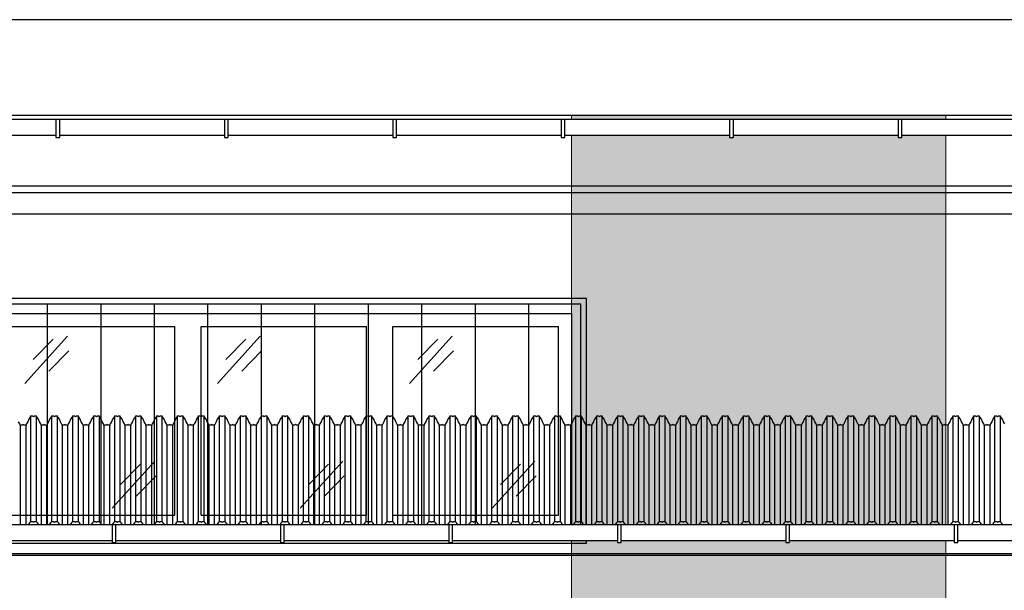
# Model space of a CAD drawing. Header units: millimetres. Extents: x 59331 to 112314, y -16110 to 34390.
# Tile 68 of 198: x 79795 to 80322, y -2188 to -1883. Entities that reach past the tile are written whole.
import ezdxf

# ---------------------------------------------------------------- set-up
doc = ezdxf.new("R2010")
doc.units = ezdxf.units.MM
doc.set_wipeout_variables(frame=1)
doc.linetypes.add('DASHED2', pattern=[0.375, 0.25, -0.125])
doc.layers.get('DEFPOINTS').update_dxf_attribs({"lineweight": 9})
for name, color, linetype in [('_HSA_STOLARKA_ZEWNĘTRZNA', 132, 'Continuous'), ('_HSA_WIDOKOWE', 1, 'Continuous'), ('_HSA_WIDOKOWE_CIENKIE', 8, 'Continuous'), ('_HSA_ŚCIANY_CIENKIE', 2, 'Continuous'), ('_HSA_ŚCIANY_DZIAŁOWE', 6, 'Continuous')]:
    doc.layers.add(name, color=color, linetype=linetype)
doc.layers.add('_HSA_WYDZIELENIA_POŻAROWE_60_MIN', color=7, linetype='DASHED2', true_color=0x1428e1)

# ---------------------------------------------------------------- blocks, each defined once
blk = doc.blocks.new('*U635')
at = {"transparency": 33554559}
h = blk.add_hatch(color=256, dxfattribs=at)
h.dxf.hatch_style = 1
h.paths.add_polyline_path([(0, 620.86), (-200, 620.86), (-200, 0), (0, 0)])
at = {"linetype": 'DASHED2', "ltscale": 50, "const_width": 3}
blk.add_lwpolyline([(-200, -10), (0, -10)], dxfattribs=at)
at = {"layer": 'DEFPOINTS'}
blk.add_lwpolyline([(0, 620.86), (-200, 620.86), (-200, 0), (0, 0), (0, 620.86)], close=True, dxfattribs=at)
blk = doc.blocks.new('A$C4fdbd342')
blk.add_wipeout([(-615, 0), (-615, -115), (0, -115), (0, 0)])
for p, q in [((-300.5, -7), (-212, -7)), ((-212, -108), (-212, -7)), ((-198, -108), (-198, -7)), ((-198, -7), (-109.5, -7)), ((-109.5, -108), (-109.5, -7)), ((-95.5, -108), (-95.5, -7)), ((-95.5, -7), (-7, -7)), ((-7, -108), (-7, -7)), ((-300.5, -108), (-212, -108)), ((-198, -108), (-109.5, -108)), ((-95.5, -108), (-7, -108))]:
    blk.add_line(p, q)
at = {"ltscale": 10}
blk.add_lwpolyline([(-615, 0), (0, 0), (0, -115), (-615, -115)], close=True, dxfattribs=at)
at = {"layer": '_HSA_WIDOKOWE_CIENKIE', "color": 9}
for points in [[(-292.13, -37.49), (-269.33, -12.27)], [(-287.65, -24.77), (-277.02, -13.86)], [(-189.13, -37.49), (-166.33, -12.27)], [(-184.65, -24.77), (-174.02, -13.86)], [(-86.63, -37.49), (-63.83, -12.27)], [(-82.15, -24.77), (-71.52, -13.86)], [(-279.26, -31.01), (-268.63, -20.1)], [(-176.26, -31.01), (-165.63, -20.1)], [(-73.76, -31.01), (-63.13, -20.1)], [(-245.45, -104.21), (-222.64, -78.99)], [(-240.97, -91.49), (-230.34, -80.58)], [(-144.95, -104.21), (-122.14, -78.99)], [(-140.47, -91.49), (-129.84, -80.58)], [(-42.45, -104.21), (-19.64, -78.99)], [(-37.97, -91.49), (-27.34, -80.58)], [(-232.57, -97.73), (-221.94, -86.82)], [(-132.07, -97.73), (-121.44, -86.82)], [(-29.57, -97.73), (-18.94, -86.82)]]:
    blk.add_lwpolyline(points, dxfattribs=at)
blk = doc.blocks.new('A$Ce0804758')
at = {"transparency": 33554687}
h = blk.add_hatch(dxfattribs=at)
h.set_pattern_fill('ANSI31', color=256, scale=9, angle=45)
h.set_pattern_definition([(90, (-1742.75, -128), (-28.575, 0), [])])
h.paths.add_polyline_path([(-3, -3), (-2055.5, -3), (-2055.5, -128), (-3, -128)])
for points in [[(0, 0), (-2058.5, 0), (-2058.5, -131), (0, -131)], [(-3, -3), (-2055.5, -3), (-2055.5, -128), (-3, -128)]]:
    blk.add_lwpolyline(points, close=True)
blk = doc.blocks.new('*U61')
blk.add_wipeout([(0, 8.5), (0, 0), (10264, 0), (10264, 8.5)])
for p, q in [((10264, 8.5), (0, 8.5)), ((10264, 0), (0, 0))]:
    blk.add_line(p, q)
for points in [[(3339.47, -1), (3341.47, -1), (3341.47, 8.5), (3339.47, 8.5)], [(3429.47, -1), (3431.47, -1), (3431.47, 8.5), (3429.47, 8.5)], [(3519.47, -1), (3521.47, -1), (3521.47, 8.5), (3519.47, 8.5)], [(3609.47, -1), (3611.47, -1), (3611.47, 8.5), (3609.47, 8.5)], [(3699.47, -1), (3701.47, -1), (3701.47, 8.5), (3699.47, 8.5)], [(3789.47, -1), (3791.47, -1), (3791.47, 8.5), (3789.47, 8.5)]]:
    blk.add_wipeout(points)
for points in [[(3339.47, -1), (3341.47, -1), (3341.47, 8.5), (3339.47, 8.5)], [(3429.47, -1), (3431.47, -1), (3431.47, 8.5), (3429.47, 8.5)], [(3519.47, -1), (3521.47, -1), (3521.47, 8.5), (3519.47, 8.5)], [(3609.47, -1), (3611.47, -1), (3611.47, 8.5), (3609.47, 8.5)], [(3699.47, -1), (3701.47, -1), (3701.47, 8.5), (3699.47, 8.5)], [(3789.47, -1), (3791.47, -1), (3791.47, 8.5), (3789.47, 8.5)]]:
    blk.add_lwpolyline(points, close=True)
blk = doc.blocks.new('DASZEK')
for points in [[(3887.84, 64.11), (3887.15, 65.07), (3886.62, 66.6), (3885.94, 67.44), (3885.59, 68.18), (3884.48, 68.18), (3884.02, 67.88), (3883.56, 68.18), (3882.45, 68.18), (3882.1, 67.44), (3881.42, 66.6), (3880.89, 65.07), (3880.2, 64.11), (3879.99, 63.41), (3878.88, 63.41), (3878.42, 63.7), (3877.96, 63.41), (3876.85, 63.41), (3876.64, 64.11), (3875.95, 65.07), (3875.42, 66.6), (3874.74, 67.44), (3874.39, 68.18), (3873.28, 68.18), (3872.82, 67.88), (3872.36, 68.18), (3871.25, 68.18), (3870.9, 67.44), (3870.22, 66.6), (3869.69, 65.07), (3869, 64.11), (3868.79, 63.41), (3867.68, 63.41), (3867.22, 63.7), (3866.76, 63.41), (3865.65, 63.41), (3865.44, 64.11), (3864.75, 65.07), (3864.22, 66.6), (3863.54, 67.44), (3863.19, 68.18), (3862.08, 68.18), (3861.62, 67.88), (3861.16, 68.18), (3860.05, 68.18), (3859.7, 67.44), (3859.02, 66.6), (3858.49, 65.07), (3857.8, 64.11), (3857.59, 63.41), (3856.48, 63.41), (3856.02, 63.7), (3855.56, 63.41), (3854.45, 63.41), (3854.24, 64.11), (3853.55, 65.07), (3853.02, 66.6), (3852.34, 67.44), (3851.99, 68.18), (3850.88, 68.18), (3850.42, 67.88), (3849.96, 68.18), (3848.85, 68.18), (3848.5, 67.44), (3847.82, 66.6), (3847.29, 65.07), (3846.6, 64.11), (3846.4, 63.41), (3845.28, 63.41), (3844.82, 63.7), (3844.37, 63.41), (3843.25, 63.41), (3843.05, 64.11), (3842.35, 65.07), (3841.83, 66.6), (3841.15, 67.44), (3840.8, 68.18), (3839.68, 68.18), (3839.22, 67.88), (3838.77, 68.18), (3837.65, 68.18), (3837.3, 67.44), (3836.62, 66.6), (3836.09, 65.07), (3835.4, 64.11), (3835.2, 63.41), (3834.08, 63.41), (3833.63, 63.7), (3833.17, 63.41), (3832.05, 63.41), (3831.85, 64.11), (3831.16, 65.07), (3830.63, 66.6), (3829.95, 67.44), (3829.6, 68.18), (3828.48, 68.18), (3828.03, 67.88), (3827.57, 68.18), (3826.45, 68.18), (3826.1, 67.44), (3825.42, 66.6), (3824.9, 65.07), (3824.21, 64.11), (3824, 63.41), (3822.89, 63.41), (3822.43, 63.7), (3821.97, 63.41), (3820.85, 63.41), (3820.65, 64.11), (3819.96, 65.07), (3819.43, 66.6), (3818.75, 67.44), (3818.4, 68.18), (3817.29, 68.18), (3816.83, 67.88), (3816.37, 68.18), (3815.26, 68.18), (3814.91, 67.44), (3814.23, 66.6), (3813.7, 65.07), (3813.01, 64.11), (3812.8, 63.41), (3811.69, 63.41), (3811.23, 63.7), (3810.77, 63.41), (3809.66, 63.41), (3809.45, 64.11), (3808.76, 65.07), (3808.23, 66.6), (3807.55, 67.44), (3807.2, 68.18), (3806.09, 68.18), (3805.63, 67.88), (3805.17, 68.18), (3804.06, 68.18), (3803.71, 67.44), (3803.03, 66.6), (3802.5, 65.07), (3801.81, 64.11), (3801.6, 63.41), (3800.49, 63.41), (3800.03, 63.7), (3799.57, 63.41), (3798.46, 63.41), (3798.25, 64.11), (3797.56, 65.07), (3797.03, 66.6), (3796.35, 67.44), (3796, 68.18), (3794.89, 68.18), (3794.43, 67.88), (3793.97, 68.18), (3792.86, 68.18), (3792.51, 67.44), (3791.83, 66.6), (3791.3, 65.07), (3790.61, 64.11), (3790.4, 63.41), (3789.29, 63.41), (3788.83, 63.7), (3788.37, 63.41), (3787.26, 63.41), (3787.05, 64.11), (3786.36, 65.07), (3785.83, 66.6), (3785.15, 67.44), (3784.8, 68.18), (3783.69, 68.18), (3783.23, 67.88), (3782.77, 68.18), (3781.66, 68.18), (3781.31, 67.44), (3780.63, 66.6), (3780.1, 65.07), (3779.41, 64.11), (3779.21, 63.41), (3778.09, 63.41), (3777.63, 63.7), (3777.18, 63.41), (3776.06, 63.41), (3775.86, 64.11), (3775.16, 65.07), (3774.64, 66.6), (3773.96, 67.44), (3773.61, 68.18), (3772.49, 68.18), (3772.03, 67.88), (3771.58, 68.18), (3770.46, 68.18), (3770.11, 67.44), (3769.43, 66.6), (3768.9, 65.07), (3768.21, 64.11), (3768.01, 63.41), (3766.89, 63.41), (3766.44, 63.7), (3765.98, 63.41), (3764.86, 63.41), (3764.66, 64.11), (3763.97, 65.07), (3763.44, 66.6), (3762.76, 67.44), (3762.41, 68.18), (3761.29, 68.18), (3760.84, 67.88), (3760.38, 68.18), (3759.26, 68.18), (3758.92, 67.44), (3758.23, 66.6), (3757.71, 65.07), (3757.02, 64.11), (3756.81, 63.41), (3755.7, 63.41), (3755.24, 63.7), (3754.78, 63.41), (3753.66, 63.41), (3753.46, 64.11), (3752.77, 65.07), (3752.24, 66.6), (3751.56, 67.44), (3751.21, 68.18), (3750.1, 68.18), (3749.64, 67.88), (3749.18, 68.18), (3748.07, 68.18), (3747.72, 67.44), (3747.04, 66.6), (3746.51, 65.07), (3745.82, 64.11), (3745.61, 63.41), (3744.5, 63.41), (3744.04, 63.7), (3743.58, 63.41), (3742.47, 63.41), (3742.26, 64.11), (3741.57, 65.07), (3741.04, 66.6), (3740.36, 67.44), (3740.01, 68.18), (3738.9, 68.18), (3738.44, 67.88), (3737.98, 68.18), (3736.87, 68.18), (3736.52, 67.44), (3735.84, 66.6), (3735.31, 65.07), (3734.62, 64.11), (3734.41, 63.41), (3733.3, 63.41), (3732.84, 63.7), (3732.38, 63.41), (3731.27, 63.41), (3731.06, 64.11), (3730.37, 65.07), (3729.84, 66.6), (3729.16, 67.44), (3728.81, 68.18), (3727.7, 68.18), (3727.24, 67.88), (3726.78, 68.18), (3725.67, 68.18), (3725.32, 67.44), (3724.64, 66.6), (3724.11, 65.07), (3723.42, 64.11), (3723.21, 63.41), (3722.1, 63.41), (3721.64, 63.7), (3721.18, 63.41), (3720.07, 63.41), (3719.86, 64.11), (3719.17, 65.07), (3718.64, 66.6), (3717.96, 67.44), (3717.61, 68.18), (3716.5, 68.18), (3716.04, 67.88), (3715.58, 68.18), (3714.47, 68.18), (3714.12, 67.44), (3713.44, 66.6), (3712.91, 65.07), (3712.22, 64.11), (3712.02, 63.41), (3710.9, 63.41), (3710.44, 63.7), (3709.99, 63.41), (3708.87, 63.41), (3708.67, 64.11), (3707.97, 65.07), (3707.45, 66.6), (3706.77, 67.44), (3706.42, 68.18), (3705.3, 68.18), (3704.84, 67.88), (3704.39, 68.18), (3703.27, 68.18), (3702.92, 67.44), (3702.24, 66.6), (3701.71, 65.07), (3701.02, 64.11), (3700.82, 63.41), (3699.7, 63.41), (3699.25, 63.7), (3698.79, 63.41), (3697.67, 63.41), (3697.47, 64.11), (3696.78, 65.07), (3696.25, 66.6), (3695.57, 67.44), (3695.22, 68.18), (3694.1, 68.18), (3693.65, 67.88), (3693.19, 68.18), (3692.07, 68.18), (3691.73, 67.44), (3691.04, 66.6), (3690.52, 65.07), (3689.83, 64.11), (3689.62, 63.41), (3688.51, 63.41), (3688.05, 63.7), (3687.59, 63.41), (3686.47, 63.41), (3686.27, 64.11), (3685.58, 65.07), (3685.05, 66.6), (3684.37, 67.44), (3684.02, 68.18), (3682.91, 68.18), (3682.45, 67.88), (3681.99, 68.18), (3680.88, 68.18), (3680.53, 67.44), (3679.85, 66.6), (3679.32, 65.07), (3678.63, 64.11), (3678.42, 63.41), (3677.31, 63.41), (3676.85, 63.7), (3676.39, 63.41), (3675.28, 63.41), (3675.07, 64.11), (3674.38, 65.07), (3673.85, 66.6), (3673.17, 67.44), (3672.82, 68.18), (3671.71, 68.18), (3671.25, 67.88), (3670.79, 68.18), (3669.68, 68.18), (3669.33, 67.44), (3668.65, 66.6), (3668.12, 65.07), (3667.43, 64.11), (3667.22, 63.41), (3666.11, 63.41), (3665.65, 63.7), (3665.19, 63.41), (3664.08, 63.41), (3663.87, 64.11), (3663.18, 65.07), (3662.65, 66.6), (3661.97, 67.44), (3661.62, 68.18), (3660.51, 68.18), (3660.05, 67.88), (3659.59, 68.18), (3658.48, 68.18), (3658.13, 67.44), (3657.45, 66.6), (3656.92, 65.07), (3656.23, 64.11), (3656.02, 63.41), (3654.91, 63.41), (3654.45, 63.7), (3653.99, 63.41), (3652.88, 63.41), (3652.67, 64.11), (3651.98, 65.07), (3651.45, 66.6), (3650.77, 67.44), (3650.42, 68.18), (3649.31, 68.18), (3648.85, 67.88), (3648.39, 68.18), (3647.28, 68.18), (3646.93, 67.44), (3646.25, 66.6), (3645.72, 65.07), (3645.03, 64.11), (3644.83, 63.41), (3643.71, 63.41), (3643.25, 63.7), (3642.8, 63.41), (3641.68, 63.41), (3641.48, 64.11), (3640.78, 65.07), (3640.26, 66.6), (3639.58, 67.44), (3639.23, 68.18), (3638.11, 68.18), (3637.65, 67.88), (3637.2, 68.18), (3636.08, 68.18), (3635.73, 67.44), (3635.05, 66.6), (3634.52, 65.07), (3633.83, 64.11), (3633.63, 63.41), (3632.51, 63.41), (3632.06, 63.7), (3631.6, 63.41), (3630.48, 63.41), (3630.28, 64.11), (3629.59, 65.07), (3629.06, 66.6), (3628.38, 67.44), (3628.03, 68.18), (3626.91, 68.18), (3626.46, 67.88), (3626, 68.18), (3624.88, 68.18), (3624.54, 67.44), (3623.85, 66.6), (3623.33, 65.07), (3622.64, 64.11), (3622.43, 63.41), (3621.32, 63.41), (3620.86, 63.7), (3620.4, 63.41), (3619.28, 63.41), (3619.08, 64.11), (3618.39, 65.07), (3617.86, 66.6), (3617.18, 67.44), (3616.83, 68.18), (3615.72, 68.18), (3615.26, 67.88), (3614.8, 68.18), (3613.69, 68.18), (3613.34, 67.44), (3612.66, 66.6), (3612.13, 65.07), (3611.44, 64.11), (3611.23, 63.41), (3610.12, 63.41), (3609.66, 63.7), (3609.2, 63.41), (3608.09, 63.41), (3607.88, 64.11), (3607.19, 65.07), (3606.66, 66.6), (3605.98, 67.44), (3605.63, 68.18), (3604.52, 68.18), (3604.06, 67.88), (3603.6, 68.18), (3602.49, 68.18), (3602.14, 67.44), (3601.46, 66.6), (3600.93, 65.07), (3600.24, 64.11), (3600.03, 63.41), (3598.92, 63.41), (3598.46, 63.7), (3598, 63.41), (3596.89, 63.41), (3596.68, 64.11), (3595.99, 65.07), (3595.46, 66.6), (3594.78, 67.44), (3594.43, 68.18), (3593.32, 68.18), (3592.86, 67.88), (3592.4, 68.18), (3591.29, 68.18), (3590.94, 67.44), (3590.26, 66.6), (3589.73, 65.07), (3589.04, 64.11), (3588.83, 63.41), (3587.72, 63.41), (3587.26, 63.7), (3586.8, 63.41), (3585.69, 63.41), (3585.48, 64.11), (3584.79, 65.07), (3584.26, 66.6), (3583.58, 67.44), (3583.23, 68.18), (3582.12, 68.18), (3581.66, 67.88), (3581.2, 68.18), (3580.09, 68.18), (3579.74, 67.44), (3579.06, 66.6), (3578.53, 65.07), (3577.84, 64.11), (3577.64, 63.41), (3576.52, 63.41), (3576.06, 63.7), (3575.61, 63.41), (3574.49, 63.41), (3574.29, 64.11), (3573.59, 65.07), (3573.07, 66.6), (3572.39, 67.44), (3572.04, 68.18), (3570.92, 68.18), (3570.46, 67.88), (3570.01, 68.18), (3568.89, 68.18), (3568.54, 67.44), (3567.86, 66.6), (3567.33, 65.07), (3566.64, 64.11), (3566.44, 63.41), (3565.32, 63.41), (3564.87, 63.7), (3564.41, 63.41), (3563.29, 63.41), (3563.09, 64.11), (3562.4, 65.07), (3561.87, 66.6), (3561.19, 67.44), (3560.84, 68.18), (3559.72, 68.18), (3559.27, 67.88), (3558.81, 68.18), (3557.69, 68.18), (3557.35, 67.44), (3556.66, 66.6), (3556.14, 65.07), (3555.45, 64.11), (3555.24, 63.41), (3554.13, 63.41), (3553.67, 63.7), (3553.21, 63.41), (3552.09, 63.41), (3551.89, 64.11), (3551.2, 65.07), (3550.67, 66.6), (3549.99, 67.44), (3549.64, 68.18), (3548.53, 68.18), (3548.07, 67.88), (3547.61, 68.18), (3546.5, 68.18), (3546.15, 67.44), (3545.47, 66.6), (3544.94, 65.07), (3544.25, 64.11), (3544.04, 63.41), (3542.93, 63.41), (3542.47, 63.7), (3542.01, 63.41), (3540.9, 63.41), (3540.69, 64.11), (3540, 65.07), (3539.47, 66.6), (3538.79, 67.44), (3538.44, 68.18), (3537.33, 68.18), (3536.87, 67.88), (3536.41, 68.18), (3535.3, 68.18), (3534.95, 67.44), (3534.27, 66.6), (3533.74, 65.07), (3533.05, 64.11), (3532.84, 63.41), (3531.73, 63.41), (3531.27, 63.7), (3530.81, 63.41), (3529.7, 63.41), (3529.49, 64.11), (3528.8, 65.07), (3528.27, 66.6), (3527.59, 67.44), (3527.24, 68.18), (3526.13, 68.18), (3525.67, 67.88), (3525.21, 68.18), (3524.1, 68.18), (3523.75, 67.44), (3523.07, 66.6), (3522.54, 65.07), (3521.85, 64.11), (3521.64, 63.41), (3520.53, 63.41), (3520.07, 63.7), (3519.61, 63.41), (3518.5, 63.41), (3518.29, 64.11), (3517.6, 65.07), (3517.07, 66.6), (3516.39, 67.44), (3516.04, 68.18), (3514.93, 68.18), (3514.47, 67.88), (3514.01, 68.18), (3512.9, 68.18), (3512.55, 67.44), (3511.87, 66.6), (3511.34, 65.07), (3510.65, 64.11), (3510.45, 63.41), (3509.33, 63.41), (3508.87, 63.7), (3508.42, 63.41), (3507.3, 63.41), (3507.1, 64.11), (3506.4, 65.07), (3505.88, 66.6), (3505.2, 67.44), (3504.85, 68.18), (3503.73, 68.18), (3503.27, 67.88), (3502.82, 68.18), (3501.7, 68.18), (3501.35, 67.44), (3500.67, 66.6), (3500.14, 65.07), (3499.45, 64.11), (3499.25, 63.41), (3498.13, 63.41), (3497.68, 63.7), (3497.22, 63.41), (3496.1, 63.41), (3495.9, 64.11), (3495.21, 65.07), (3494.68, 66.6), (3494, 67.44), (3493.65, 68.18), (3492.53, 68.18), (3492.08, 67.88), (3491.62, 68.18), (3490.5, 68.18), (3490.16, 67.44), (3489.47, 66.6), (3488.95, 65.07), (3488.26, 64.11), (3488.05, 63.41), (3486.94, 63.41), (3486.48, 63.7), (3486.02, 63.41), (3484.91, 63.41), (3484.7, 64.11), (3484.01, 65.07), (3483.48, 66.6), (3482.8, 67.44), (3482.45, 68.18), (3481.34, 68.18), (3480.88, 67.88), (3480.42, 68.18), (3479.31, 68.18), (3478.96, 67.44), (3478.28, 66.6), (3477.75, 65.07), (3477.06, 64.11), (3476.85, 63.41), (3475.74, 63.41), (3475.28, 63.7), (3474.82, 63.41), (3473.71, 63.41), (3473.5, 64.11), (3472.81, 65.07), (3472.28, 66.6), (3471.6, 67.44), (3471.25, 68.18), (3470.14, 68.18), (3469.68, 67.88), (3469.22, 68.18), (3468.11, 68.18), (3467.76, 67.44), (3467.08, 66.6), (3466.55, 65.07), (3465.86, 64.11), (3465.65, 63.41), (3464.54, 63.41), (3464.08, 63.7), (3463.62, 63.41), (3462.51, 63.41), (3462.3, 64.11), (3461.61, 65.07), (3461.08, 66.6), (3460.4, 67.44), (3460.05, 68.18), (3458.94, 68.18), (3458.48, 67.88), (3458.02, 68.18), (3456.91, 68.18), (3456.56, 67.44), (3455.88, 66.6), (3455.35, 65.07), (3454.66, 64.11), (3454.45, 63.41), (3453.34, 63.41), (3452.88, 63.7), (3452.42, 63.41), (3451.31, 63.41), (3451.1, 64.11), (3450.41, 65.07), (3449.88, 66.6), (3449.2, 67.44), (3448.85, 68.18), (3447.74, 68.18), (3447.28, 67.88), (3446.82, 68.18), (3445.71, 68.18), (3445.36, 67.44), (3444.68, 66.6), (3444.15, 65.07), (3443.46, 64.11), (3443.26, 63.41), (3442.14, 63.41), (3441.68, 63.7), (3441.23, 63.41), (3440.11, 63.41), (3439.91, 64.11), (3439.21, 65.07), (3438.69, 66.6), (3438.01, 67.44), (3437.66, 68.18), (3436.54, 68.18), (3436.08, 67.88), (3435.63, 68.18), (3434.51, 68.18), (3434.16, 67.44), (3433.48, 66.6), (3432.95, 65.07), (3432.26, 64.11), (3432.06, 63.41), (3430.94, 63.41), (3430.49, 63.7), (3430.03, 63.41), (3428.91, 63.41), (3428.71, 64.11), (3428.02, 65.07), (3427.49, 66.6), (3426.81, 67.44), (3426.46, 68.18), (3425.34, 68.18), (3424.89, 67.88), (3424.43, 68.18), (3423.31, 68.18), (3422.97, 67.44), (3422.28, 66.6), (3421.76, 65.07), (3421.07, 64.11), (3420.86, 63.41), (3419.75, 63.41), (3419.29, 63.7), (3418.83, 63.41), (3417.72, 63.41), (3417.51, 64.11), (3416.82, 65.07), (3416.29, 66.6), (3415.61, 67.44), (3415.26, 68.18), (3414.15, 68.18), (3413.69, 67.88), (3413.23, 68.18), (3412.12, 68.18), (3411.77, 67.44), (3411.09, 66.6), (3410.56, 65.07), (3409.87, 64.11), (3409.66, 63.41), (3408.55, 63.41), (3408.09, 63.7), (3407.63, 63.41), (3406.52, 63.41), (3406.31, 64.11), (3405.62, 65.07), (3405.09, 66.6), (3404.41, 67.44), (3404.06, 68.18), (3402.95, 68.18), (3402.49, 67.88), (3402.03, 68.18), (3400.92, 68.18), (3400.57, 67.44), (3399.89, 66.6), (3399.36, 65.07), (3398.67, 64.11), (3398.46, 63.41), (3397.35, 63.41), (3396.89, 63.7), (3396.43, 63.41), (3395.32, 63.41), (3395.11, 64.11), (3394.42, 65.07), (3393.89, 66.6), (3393.21, 67.44), (3392.86, 68.18), (3391.75, 68.18), (3391.29, 67.88), (3390.83, 68.18), (3389.72, 68.18), (3389.37, 67.44), (3388.69, 66.6), (3388.16, 65.07), (3387.47, 64.11), (3387.26, 63.41), (3386.15, 63.41), (3385.69, 63.7), (3385.23, 63.41), (3384.12, 63.41), (3383.91, 64.11), (3383.22, 65.07), (3382.69, 66.6), (3382.01, 67.44), (3381.66, 68.18), (3380.55, 68.18), (3380.09, 67.88), (3379.63, 68.18), (3378.52, 68.18), (3378.17, 67.44), (3377.49, 66.6), (3376.96, 65.07), (3376.27, 64.11), (3376.07, 63.41), (3374.95, 63.41), (3374.49, 63.7), (3374.04, 63.41), (3372.92, 63.41), (3372.72, 64.11), (3372.02, 65.07), (3371.5, 66.6), (3370.82, 67.44), (3370.47, 68.18), (3369.35, 68.18), (3368.89, 67.88), (3368.44, 68.18), (3367.32, 68.18), (3366.97, 67.44), (3366.29, 66.6), (3365.76, 65.07), (3365.07, 64.11), (3364.87, 63.41), (3363.75, 63.41), (3363.3, 63.7), (3362.84, 63.41), (3361.72, 63.41), (3361.52, 64.11), (3360.83, 65.07)], [(3360.83, 8.69), (3361.52, 7.73), (3361.72, 7.03), (3362.84, 7.03), (3363.3, 7.32), (3363.75, 7.03), (3364.87, 7.03), (3365.07, 7.73), (3365.76, 8.69), (3366.29, 10.22), (3366.97, 11.06), (3367.32, 11.8), (3368.44, 11.8), (3368.89, 11.5), (3369.35, 11.8), (3370.47, 11.8), (3370.82, 11.06), (3371.5, 10.22), (3372.02, 8.69), (3372.72, 7.73), (3372.92, 7.03), (3374.04, 7.03), (3374.49, 7.32), (3374.95, 7.03), (3376.07, 7.03), (3376.27, 7.73), (3376.96, 8.69), (3377.49, 10.22), (3378.17, 11.06), (3378.52, 11.8), (3379.63, 11.8), (3380.09, 11.5), (3380.55, 11.8), (3381.66, 11.8), (3382.01, 11.06), (3382.69, 10.22), (3383.22, 8.69), (3383.91, 7.73), (3384.12, 7.03), (3385.23, 7.03), (3385.69, 7.32), (3386.15, 7.03), (3387.26, 7.03), (3387.47, 7.73), (3388.16, 8.69), (3388.69, 10.22), (3389.37, 11.06), (3389.72, 11.8), (3390.83, 11.8), (3391.29, 11.5), (3391.75, 11.8), (3392.86, 11.8), (3393.21, 11.06), (3393.89, 10.22), (3394.42, 8.69), (3395.11, 7.73), (3395.32, 7.03), (3396.43, 7.03), (3396.89, 7.32), (3397.35, 7.03), (3398.46, 7.03), (3398.67, 7.73), (3399.36, 8.69), (3399.89, 10.22), (3400.57, 11.06), (3400.92, 11.8), (3402.03, 11.8), (3402.49, 11.5), (3402.95, 11.8), (3404.06, 11.8), (3404.41, 11.06), (3405.09, 10.22), (3405.62, 8.69), (3406.31, 7.73), (3406.52, 7.03), (3407.63, 7.03), (3408.09, 7.32), (3408.55, 7.03), (3409.66, 7.03), (3409.87, 7.73), (3410.56, 8.69), (3411.09, 10.22), (3411.77, 11.06), (3412.12, 11.8), (3413.23, 11.8), (3413.69, 11.5), (3414.15, 11.8), (3415.26, 11.8), (3415.61, 11.06), (3416.29, 10.22), (3416.82, 8.69), (3417.51, 7.73), (3417.72, 7.03), (3418.83, 7.03), (3419.29, 7.32), (3419.75, 7.03), (3420.86, 7.03), (3421.07, 7.73), (3421.76, 8.69), (3422.28, 10.22), (3422.97, 11.06), (3423.31, 11.8), (3424.43, 11.8), (3424.89, 11.5), (3425.34, 11.8), (3426.46, 11.8), (3426.81, 11.06), (3427.49, 10.22), (3428.02, 8.69), (3428.71, 7.73), (3428.91, 7.03), (3430.03, 7.03), (3430.49, 7.32), (3430.94, 7.03), (3432.06, 7.03), (3432.26, 7.73), (3432.95, 8.69), (3433.48, 10.22), (3434.16, 11.06), (3434.51, 11.8), (3435.63, 11.8), (3436.08, 11.5), (3436.54, 11.8), (3437.66, 11.8), (3438.01, 11.06), (3438.69, 10.22), (3439.21, 8.69), (3439.91, 7.73), (3440.11, 7.03), (3441.23, 7.03), (3441.68, 7.32), (3442.14, 7.03), (3443.26, 7.03), (3443.46, 7.73), (3444.15, 8.69), (3444.68, 10.22), (3445.36, 11.06), (3445.71, 11.8), (3446.82, 11.8), (3447.28, 11.5), (3447.74, 11.8), (3448.85, 11.8), (3449.2, 11.06), (3449.88, 10.22), (3450.41, 8.69), (3451.1, 7.73), (3451.31, 7.03), (3452.42, 7.03), (3452.88, 7.32), (3453.34, 7.03), (3454.45, 7.03), (3454.66, 7.73), (3455.35, 8.69), (3455.88, 10.22), (3456.56, 11.06), (3456.91, 11.8), (3458.02, 11.8), (3458.48, 11.5), (3458.94, 11.8), (3460.05, 11.8), (3460.4, 11.06), (3461.08, 10.22), (3461.61, 8.69), (3462.3, 7.73), (3462.51, 7.03), (3463.62, 7.03), (3464.08, 7.32), (3464.54, 7.03), (3465.65, 7.03), (3465.86, 7.73), (3466.55, 8.69), (3467.08, 10.22), (3467.76, 11.06), (3468.11, 11.8), (3469.22, 11.8), (3469.68, 11.5), (3470.14, 11.8), (3471.25, 11.8), (3471.6, 11.06), (3472.28, 10.22), (3472.81, 8.69), (3473.5, 7.73), (3473.71, 7.03), (3474.82, 7.03), (3475.28, 7.32), (3475.74, 7.03), (3476.85, 7.03), (3477.06, 7.73), (3477.75, 8.69), (3478.28, 10.22), (3478.96, 11.06), (3479.31, 11.8), (3480.42, 11.8), (3480.88, 11.5), (3481.34, 11.8), (3482.45, 11.8), (3482.8, 11.06), (3483.48, 10.22), (3484.01, 8.69), (3484.7, 7.73), (3484.91, 7.03), (3486.02, 7.03), (3486.48, 7.32), (3486.94, 7.03), (3488.05, 7.03), (3488.26, 7.73), (3488.95, 8.69), (3489.47, 10.22), (3490.16, 11.06), (3490.5, 11.8), (3491.62, 11.8), (3492.08, 11.5), (3492.53, 11.8), (3493.65, 11.8), (3494, 11.06), (3494.68, 10.22), (3495.21, 8.69), (3495.9, 7.73), (3496.1, 7.03), (3497.22, 7.03), (3497.68, 7.32), (3498.13, 7.03), (3499.25, 7.03), (3499.45, 7.73), (3500.14, 8.69), (3500.67, 10.22), (3501.35, 11.06), (3501.7, 11.8), (3502.82, 11.8), (3503.27, 11.5), (3503.73, 11.8), (3504.85, 11.8), (3505.2, 11.06), (3505.88, 10.22), (3506.4, 8.69), (3507.1, 7.73), (3507.3, 7.03), (3508.42, 7.03), (3508.87, 7.32), (3509.33, 7.03), (3510.45, 7.03), (3510.65, 7.73), (3511.34, 8.69), (3511.87, 10.22), (3512.55, 11.06), (3512.9, 11.8), (3514.01, 11.8), (3514.47, 11.5), (3514.93, 11.8), (3516.04, 11.8), (3516.39, 11.06), (3517.07, 10.22), (3517.6, 8.69), (3518.29, 7.73), (3518.5, 7.03), (3519.61, 7.03), (3520.07, 7.32), (3520.53, 7.03), (3521.64, 7.03), (3521.85, 7.73), (3522.54, 8.69), (3523.07, 10.22), (3523.75, 11.06), (3524.1, 11.8), (3525.21, 11.8), (3525.67, 11.5), (3526.13, 11.8), (3527.24, 11.8), (3527.59, 11.06), (3528.27, 10.22), (3528.8, 8.69), (3529.49, 7.73), (3529.7, 7.03), (3530.81, 7.03), (3531.27, 7.32), (3531.73, 7.03), (3532.84, 7.03), (3533.05, 7.73), (3533.74, 8.69), (3534.27, 10.22), (3534.95, 11.06), (3535.3, 11.8), (3536.41, 11.8), (3536.87, 11.5), (3537.33, 11.8), (3538.44, 11.8), (3538.79, 11.06), (3539.47, 10.22), (3540, 8.69), (3540.69, 7.73), (3540.9, 7.03), (3542.01, 7.03), (3542.47, 7.32), (3542.93, 7.03), (3544.04, 7.03), (3544.25, 7.73), (3544.94, 8.69), (3545.47, 10.22), (3546.15, 11.06), (3546.5, 11.8), (3547.61, 11.8), (3548.07, 11.5), (3548.53, 11.8), (3549.64, 11.8), (3549.99, 11.06), (3550.67, 10.22), (3551.2, 8.69), (3551.89, 7.73), (3552.09, 7.03), (3553.21, 7.03), (3553.67, 7.32), (3554.13, 7.03), (3555.24, 7.03), (3555.45, 7.73), (3556.14, 8.69), (3556.66, 10.22), (3557.35, 11.06), (3557.69, 11.8), (3558.81, 11.8), (3559.27, 11.5), (3559.72, 11.8), (3560.84, 11.8), (3561.19, 11.06), (3561.87, 10.22), (3562.4, 8.69), (3563.09, 7.73), (3563.29, 7.03), (3564.41, 7.03), (3564.87, 7.32), (3565.32, 7.03), (3566.44, 7.03), (3566.64, 7.73), (3567.33, 8.69), (3567.86, 10.22), (3568.54, 11.06), (3568.89, 11.8), (3570.01, 11.8), (3570.46, 11.5), (3570.92, 11.8), (3572.04, 11.8), (3572.39, 11.06), (3573.07, 10.22), (3573.59, 8.69), (3574.29, 7.73), (3574.49, 7.03), (3575.61, 7.03), (3576.06, 7.32), (3576.52, 7.03), (3577.64, 7.03), (3577.84, 7.73), (3578.53, 8.69), (3579.06, 10.22), (3579.74, 11.06), (3580.09, 11.8), (3581.2, 11.8), (3581.66, 11.5), (3582.12, 11.8), (3583.23, 11.8), (3583.58, 11.06), (3584.26, 10.22), (3584.79, 8.69), (3585.48, 7.73), (3585.69, 7.03), (3586.8, 7.03), (3587.26, 7.32), (3587.72, 7.03), (3588.83, 7.03), (3589.04, 7.73), (3589.73, 8.69), (3590.26, 10.22), (3590.94, 11.06), (3591.29, 11.8), (3592.4, 11.8), (3592.86, 11.5), (3593.32, 11.8), (3594.43, 11.8), (3594.78, 11.06), (3595.46, 10.22), (3595.99, 8.69), (3596.68, 7.73), (3596.89, 7.03), (3598, 7.03), (3598.46, 7.32), (3598.92, 7.03), (3600.03, 7.03), (3600.24, 7.73), (3600.93, 8.69), (3601.46, 10.22), (3602.14, 11.06), (3602.49, 11.8), (3603.6, 11.8), (3604.06, 11.5), (3604.52, 11.8), (3605.63, 11.8), (3605.98, 11.06), (3606.66, 10.22), (3607.19, 8.69), (3607.88, 7.73), (3608.09, 7.03), (3609.2, 7.03), (3609.66, 7.32), (3610.12, 7.03), (3611.23, 7.03), (3611.44, 7.73), (3612.13, 8.69), (3612.66, 10.22), (3613.34, 11.06), (3613.69, 11.8), (3614.8, 11.8), (3615.26, 11.5), (3615.72, 11.8), (3616.83, 11.8), (3617.18, 11.06), (3617.86, 10.22), (3618.39, 8.69), (3619.08, 7.73), (3619.28, 7.03), (3620.4, 7.03), (3620.86, 7.32), (3621.32, 7.03), (3622.43, 7.03), (3622.64, 7.73), (3623.33, 8.69), (3623.85, 10.22), (3624.54, 11.06), (3624.88, 11.8), (3626, 11.8), (3626.46, 11.5), (3626.91, 11.8), (3628.03, 11.8), (3628.38, 11.06), (3629.06, 10.22), (3629.59, 8.69), (3630.28, 7.73), (3630.48, 7.03), (3631.6, 7.03), (3632.06, 7.32), (3632.51, 7.03), (3633.63, 7.03), (3633.83, 7.73), (3634.52, 8.69), (3635.05, 10.22), (3635.73, 11.06), (3636.08, 11.8), (3637.2, 11.8), (3637.65, 11.5), (3638.11, 11.8), (3639.23, 11.8), (3639.58, 11.06), (3640.26, 10.22), (3640.78, 8.69), (3641.48, 7.73), (3641.68, 7.03), (3642.8, 7.03), (3643.25, 7.32), (3643.71, 7.03), (3644.83, 7.03), (3645.03, 7.73), (3645.72, 8.69), (3646.25, 10.22), (3646.93, 11.06), (3647.28, 11.8), (3648.39, 11.8), (3648.85, 11.5), (3649.31, 11.8), (3650.42, 11.8), (3650.77, 11.06), (3651.45, 10.22), (3651.98, 8.69), (3652.67, 7.73), (3652.88, 7.03), (3653.99, 7.03), (3654.45, 7.32), (3654.91, 7.03), (3656.02, 7.03), (3656.23, 7.73), (3656.92, 8.69), (3657.45, 10.22), (3658.13, 11.06), (3658.48, 11.8), (3659.59, 11.8), (3660.05, 11.5), (3660.51, 11.8), (3661.62, 11.8), (3661.97, 11.06), (3662.65, 10.22), (3663.18, 8.69), (3663.87, 7.73), (3664.08, 7.03), (3665.19, 7.03), (3665.65, 7.32), (3666.11, 7.03), (3667.22, 7.03), (3667.43, 7.73), (3668.12, 8.69), (3668.65, 10.22), (3669.33, 11.06), (3669.68, 11.8), (3670.79, 11.8), (3671.25, 11.5), (3671.71, 11.8), (3672.82, 11.8), (3673.17, 11.06), (3673.85, 10.22), (3674.38, 8.69), (3675.07, 7.73), (3675.28, 7.03), (3676.39, 7.03), (3676.85, 7.32), (3677.31, 7.03), (3678.42, 7.03), (3678.63, 7.73), (3679.32, 8.69), (3679.85, 10.22), (3680.53, 11.06), (3680.88, 11.8), (3681.99, 11.8), (3682.45, 11.5), (3682.91, 11.8), (3684.02, 11.8), (3684.37, 11.06), (3685.05, 10.22), (3685.58, 8.69), (3686.27, 7.73), (3686.47, 7.03), (3687.59, 7.03), (3688.05, 7.32), (3688.51, 7.03), (3689.62, 7.03), (3689.83, 7.73), (3690.52, 8.69), (3691.04, 10.22), (3691.73, 11.06), (3692.07, 11.8), (3693.19, 11.8), (3693.65, 11.5), (3694.1, 11.8), (3695.22, 11.8), (3695.57, 11.06), (3696.25, 10.22), (3696.78, 8.69), (3697.47, 7.73), (3697.67, 7.03), (3698.79, 7.03), (3699.25, 7.32), (3699.7, 7.03), (3700.82, 7.03), (3701.02, 7.73), (3701.71, 8.69), (3702.24, 10.22), (3702.92, 11.06), (3703.27, 11.8), (3704.39, 11.8), (3704.84, 11.5), (3705.3, 11.8), (3706.42, 11.8), (3706.77, 11.06), (3707.45, 10.22), (3707.97, 8.69), (3708.67, 7.73), (3708.87, 7.03), (3709.99, 7.03), (3710.44, 7.32), (3710.9, 7.03), (3712.02, 7.03), (3712.22, 7.73), (3712.91, 8.69), (3713.44, 10.22), (3714.12, 11.06), (3714.47, 11.8), (3715.58, 11.8), (3716.04, 11.5), (3716.5, 11.8), (3717.61, 11.8), (3717.96, 11.06), (3718.64, 10.22), (3719.17, 8.69), (3719.86, 7.73), (3720.07, 7.03), (3721.18, 7.03), (3721.64, 7.32), (3722.1, 7.03), (3723.21, 7.03), (3723.42, 7.73), (3724.11, 8.69), (3724.64, 10.22), (3725.32, 11.06), (3725.67, 11.8), (3726.78, 11.8), (3727.24, 11.5), (3727.7, 11.8), (3728.81, 11.8), (3729.16, 11.06), (3729.84, 10.22), (3730.37, 8.69), (3731.06, 7.73), (3731.27, 7.03), (3732.38, 7.03), (3732.84, 7.32), (3733.3, 7.03), (3734.41, 7.03), (3734.62, 7.73), (3735.31, 8.69), (3735.84, 10.22), (3736.52, 11.06), (3736.87, 11.8), (3737.98, 11.8), (3738.44, 11.5), (3738.9, 11.8), (3740.01, 11.8), (3740.36, 11.06), (3741.04, 10.22), (3741.57, 8.69), (3742.26, 7.73), (3742.47, 7.03), (3743.58, 7.03), (3744.04, 7.32), (3744.5, 7.03), (3745.61, 7.03), (3745.82, 7.73), (3746.51, 8.69), (3747.04, 10.22), (3747.72, 11.06), (3748.07, 11.8), (3749.18, 11.8), (3749.64, 11.5), (3750.1, 11.8), (3751.21, 11.8), (3751.56, 11.06), (3752.24, 10.22), (3752.77, 8.69), (3753.46, 7.73), (3753.66, 7.03), (3754.78, 7.03), (3755.24, 7.32), (3755.7, 7.03), (3756.81, 7.03), (3757.02, 7.73), (3757.71, 8.69), (3758.23, 10.22), (3758.92, 11.06), (3759.26, 11.8), (3760.38, 11.8), (3760.84, 11.5), (3761.29, 11.8), (3762.41, 11.8), (3762.76, 11.06), (3763.44, 10.22), (3763.97, 8.69), (3764.66, 7.73), (3764.86, 7.03), (3765.98, 7.03), (3766.44, 7.32), (3766.89, 7.03), (3768.01, 7.03), (3768.21, 7.73), (3768.9, 8.69), (3769.43, 10.22), (3770.11, 11.06), (3770.46, 11.8), (3771.58, 11.8), (3772.03, 11.5), (3772.49, 11.8), (3773.61, 11.8), (3773.96, 11.06), (3774.64, 10.22), (3775.16, 8.69), (3775.86, 7.73), (3776.06, 7.03), (3777.18, 7.03), (3777.63, 7.32), (3778.09, 7.03), (3779.21, 7.03), (3779.41, 7.73), (3780.1, 8.69), (3780.63, 10.22), (3781.31, 11.06), (3781.66, 11.8), (3782.77, 11.8), (3783.23, 11.5), (3783.69, 11.8), (3784.8, 11.8), (3785.15, 11.06), (3785.83, 10.22), (3786.36, 8.69), (3787.05, 7.73), (3787.26, 7.03), (3788.37, 7.03), (3788.83, 7.32), (3789.29, 7.03), (3790.4, 7.03), (3790.61, 7.73), (3791.3, 8.69), (3791.83, 10.22), (3792.51, 11.06), (3792.86, 11.8), (3793.97, 11.8), (3794.43, 11.5), (3794.89, 11.8), (3796, 11.8), (3796.35, 11.06), (3797.03, 10.22), (3797.56, 8.69), (3798.25, 7.73), (3798.46, 7.03), (3799.57, 7.03), (3800.03, 7.32), (3800.49, 7.03), (3801.6, 7.03), (3801.81, 7.73), (3802.5, 8.69), (3803.03, 10.22), (3803.71, 11.06), (3804.06, 11.8), (3805.17, 11.8), (3805.63, 11.5), (3806.09, 11.8), (3807.2, 11.8), (3807.55, 11.06), (3808.23, 10.22), (3808.76, 8.69), (3809.45, 7.73), (3809.66, 7.03), (3810.77, 7.03), (3811.23, 7.32), (3811.69, 7.03), (3812.8, 7.03), (3813.01, 7.73), (3813.7, 8.69), (3814.23, 10.22), (3814.91, 11.06), (3815.26, 11.8), (3816.37, 11.8), (3816.83, 11.5), (3817.29, 11.8), (3818.4, 11.8), (3818.75, 11.06), (3819.43, 10.22), (3819.96, 8.69), (3820.65, 7.73), (3820.85, 7.03), (3821.97, 7.03), (3822.43, 7.32), (3822.89, 7.03), (3824, 7.03), (3824.21, 7.73), (3824.9, 8.69), (3825.42, 10.22), (3826.1, 11.06), (3826.45, 11.8), (3827.57, 11.8), (3828.03, 11.5), (3828.48, 11.8), (3829.6, 11.8), (3829.95, 11.06), (3830.63, 10.22), (3831.16, 8.69), (3831.85, 7.73), (3832.05, 7.03), (3833.17, 7.03), (3833.63, 7.32), (3834.08, 7.03), (3835.2, 7.03), (3835.4, 7.73), (3836.09, 8.69), (3836.62, 10.22), (3837.3, 11.06), (3837.65, 11.8), (3838.77, 11.8), (3839.22, 11.5), (3839.68, 11.8), (3840.8, 11.8), (3841.15, 11.06), (3841.83, 10.22), (3842.35, 8.69), (3843.05, 7.73), (3843.25, 7.03), (3844.37, 7.03), (3844.82, 7.32), (3845.28, 7.03), (3846.4, 7.03), (3846.6, 7.73), (3847.29, 8.69), (3847.82, 10.22), (3848.5, 11.06), (3848.85, 11.8), (3849.96, 11.8), (3850.42, 11.5), (3850.88, 11.8), (3851.99, 11.8), (3852.34, 11.06), (3853.02, 10.22), (3853.55, 8.69), (3854.24, 7.73), (3854.45, 7.03), (3855.56, 7.03), (3856.02, 7.32), (3856.48, 7.03), (3857.59, 7.03), (3857.8, 7.73), (3858.49, 8.69), (3859.02, 10.22), (3859.7, 11.06), (3860.05, 11.8), (3861.16, 11.8), (3861.62, 11.5), (3862.08, 11.8), (3863.19, 11.8), (3863.54, 11.06), (3864.22, 10.22), (3864.75, 8.69), (3865.44, 7.73), (3865.65, 7.03), (3866.76, 7.03), (3867.22, 7.32), (3867.68, 7.03), (3868.79, 7.03), (3869, 7.73), (3869.69, 8.69), (3870.22, 10.22), (3870.9, 11.06), (3871.25, 11.8), (3872.36, 11.8), (3872.82, 11.5), (3873.28, 11.8), (3874.39, 11.8), (3874.74, 11.06), (3875.42, 10.22), (3875.95, 8.69), (3876.64, 7.73), (3876.85, 7.03), (3877.96, 7.03), (3878.42, 7.32), (3878.88, 7.03), (3879.99, 7.03), (3880.2, 7.73), (3880.89, 8.69), (3881.42, 10.22), (3882.1, 11.06), (3882.45, 11.8), (3883.56, 11.8), (3884.02, 11.5), (3884.48, 11.8), (3885.59, 11.8), (3885.94, 11.06), (3886.62, 10.22), (3887.15, 8.69), (3887.84, 7.73)]]:
    blk.add_lwpolyline(points)
at = {"layer": '_HSA_WIDOKOWE_CIENKIE'}
for p, q in [((3361.72, 63.41), (3361.72, 7.03)), ((3364.87, 7.03), (3364.87, 63.41)), ((3367.32, 68.18), (3367.32, 11.8)), ((3370.47, 11.8), (3370.47, 68.18)), ((3372.92, 63.41), (3372.92, 7.03)), ((3376.07, 7.03), (3376.07, 63.41)), ((3378.52, 68.18), (3378.52, 11.8)), ((3381.66, 11.8), (3381.66, 68.18)), ((3384.12, 63.41), (3384.12, 7.03)), ((3387.26, 7.03), (3387.26, 63.41)), ((3389.72, 68.18), (3389.72, 11.8)), ((3392.86, 11.8), (3392.86, 68.18)), ((3395.32, 63.41), (3395.32, 7.03)), ((3398.46, 7.03), (3398.46, 63.41)), ((3400.92, 68.18), (3400.92, 11.8)), ((3404.06, 11.8), (3404.06, 68.18)), ((3406.52, 63.41), (3406.52, 7.03)), ((3409.66, 7.03), (3409.66, 63.41)), ((3412.12, 68.18), (3412.12, 11.8)), ((3415.26, 11.8), (3415.26, 68.18)), ((3417.72, 63.41), (3417.72, 7.03)), ((3420.86, 7.03), (3420.86, 63.41)), ((3423.31, 68.18), (3423.31, 11.8)), ((3426.46, 11.8), (3426.46, 68.18)), ((3428.91, 63.41), (3428.91, 7.03)), ((3432.06, 7.03), (3432.06, 63.41)), ((3434.51, 68.18), (3434.51, 11.8)), ((3437.66, 11.8), (3437.66, 68.18)), ((3440.11, 63.41), (3440.11, 7.03)), ((3443.26, 7.03), (3443.26, 63.41)), ((3445.71, 68.18), (3445.71, 11.8)), ((3448.85, 11.8), (3448.85, 68.18)), ((3451.31, 63.41), (3451.31, 7.03)), ((3454.45, 7.03), (3454.45, 63.41)), ((3456.91, 68.18), (3456.91, 11.8)), ((3460.05, 11.8), (3460.05, 68.18)), ((3462.51, 63.41), (3462.51, 7.03)), ((3465.65, 7.03), (3465.65, 63.41)), ((3468.11, 68.18), (3468.11, 11.8)), ((3471.25, 11.8), (3471.25, 68.18)), ((3473.71, 63.41), (3473.71, 7.03)), ((3476.85, 7.03), (3476.85, 63.41)), ((3479.31, 68.18), (3479.31, 11.8)), ((3482.45, 11.8), (3482.45, 68.18)), ((3484.91, 63.41), (3484.91, 7.03)), ((3488.05, 7.03), (3488.05, 63.41)), ((3490.5, 68.18), (3490.5, 11.8)), ((3493.65, 11.8), (3493.65, 68.18)), ((3496.1, 63.41), (3496.1, 7.03)), ((3499.25, 7.03), (3499.25, 63.41)), ((3501.7, 68.18), (3501.7, 11.8)), ((3504.85, 11.8), (3504.85, 68.18)), ((3507.3, 63.41), (3507.3, 7.03)), ((3510.45, 7.03), (3510.45, 63.41)), ((3512.9, 68.18), (3512.9, 11.8)), ((3516.04, 11.8), (3516.04, 68.18)), ((3518.5, 63.41), (3518.5, 7.03)), ((3521.64, 7.03), (3521.64, 63.41)), ((3524.1, 68.18), (3524.1, 11.8)), ((3527.24, 11.8), (3527.24, 68.18)), ((3529.7, 63.41), (3529.7, 7.03)), ((3532.84, 7.03), (3532.84, 63.41)), ((3535.3, 68.18), (3535.3, 11.8)), ((3538.44, 11.8), (3538.44, 68.18)), ((3540.9, 63.41), (3540.9, 7.03)), ((3544.04, 7.03), (3544.04, 63.41)), ((3546.5, 68.18), (3546.5, 11.8)), ((3549.64, 11.8), (3549.64, 68.18)), ((3552.09, 63.41), (3552.09, 7.03)), ((3555.24, 7.03), (3555.24, 63.41)), ((3557.69, 68.18), (3557.69, 11.8)), ((3560.84, 11.8), (3560.84, 68.18)), ((3563.29, 63.41), (3563.29, 7.03)), ((3566.44, 7.03), (3566.44, 63.41)), ((3568.89, 68.18), (3568.89, 11.8)), ((3572.04, 11.8), (3572.04, 68.18)), ((3574.49, 63.41), (3574.49, 7.03)), ((3577.64, 7.03), (3577.64, 63.41)), ((3580.09, 68.18), (3580.09, 11.8)), ((3583.23, 11.8), (3583.23, 68.18)), ((3585.69, 63.41), (3585.69, 7.03)), ((3588.83, 7.03), (3588.83, 63.41)), ((3591.29, 68.18), (3591.29, 11.8)), ((3594.43, 11.8), (3594.43, 68.18)), ((3596.89, 63.41), (3596.89, 7.03)), ((3600.03, 7.03), (3600.03, 63.41)), ((3602.49, 68.18), (3602.49, 11.8)), ((3605.63, 11.8), (3605.63, 68.18)), ((3608.09, 63.41), (3608.09, 7.03)), ((3611.23, 7.03), (3611.23, 63.41)), ((3613.69, 68.18), (3613.69, 11.8)), ((3616.83, 11.8), (3616.83, 68.18)), ((3619.28, 63.41), (3619.28, 7.03)), ((3622.43, 7.03), (3622.43, 63.41)), ((3624.88, 68.18), (3624.88, 11.8)), ((3628.03, 11.8), (3628.03, 68.18)), ((3630.48, 63.41), (3630.48, 7.03)), ((3633.63, 7.03), (3633.63, 63.41)), ((3636.08, 68.18), (3636.08, 11.8)), ((3639.23, 11.8), (3639.23, 68.18)), ((3641.68, 63.41), (3641.68, 7.03)), ((3644.83, 7.03), (3644.83, 63.41)), ((3647.28, 68.18), (3647.28, 11.8)), ((3650.42, 11.8), (3650.42, 68.18)), ((3652.88, 63.41), (3652.88, 7.03)), ((3656.02, 7.03), (3656.02, 63.41)), ((3658.48, 68.18), (3658.48, 11.8)), ((3661.62, 11.8), (3661.62, 68.18)), ((3664.08, 63.41), (3664.08, 7.03)), ((3667.22, 7.03), (3667.22, 63.41)), ((3669.68, 68.18), (3669.68, 11.8)), ((3672.82, 11.8), (3672.82, 68.18)), ((3675.28, 63.41), (3675.28, 7.03)), ((3678.42, 7.03), (3678.42, 63.41)), ((3680.88, 68.18), (3680.88, 11.8)), ((3684.02, 11.8), (3684.02, 68.18)), ((3686.47, 63.41), (3686.47, 7.03)), ((3689.62, 7.03), (3689.62, 63.41)), ((3692.07, 68.18), (3692.07, 11.8)), ((3695.22, 11.8), (3695.22, 68.18)), ((3697.67, 63.41), (3697.67, 7.03)), ((3700.82, 7.03), (3700.82, 63.41)), ((3703.27, 68.18), (3703.27, 11.8)), ((3706.42, 11.8), (3706.42, 68.18)), ((3708.87, 63.41), (3708.87, 7.03)), ((3712.02, 7.03), (3712.02, 63.41)), ((3714.47, 68.18), (3714.47, 11.8)), ((3717.61, 11.8), (3717.61, 68.18)), ((3720.07, 63.41), (3720.07, 7.03)), ((3723.21, 7.03), (3723.21, 63.41)), ((3725.67, 68.18), (3725.67, 11.8)), ((3728.81, 11.8), (3728.81, 68.18)), ((3731.27, 63.41), (3731.27, 7.03)), ((3734.41, 7.03), (3734.41, 63.41)), ((3736.87, 68.18), (3736.87, 11.8)), ((3740.01, 11.8), (3740.01, 68.18)), ((3742.47, 63.41), (3742.47, 7.03)), ((3745.61, 7.03), (3745.61, 63.41)), ((3748.07, 68.18), (3748.07, 11.8)), ((3751.21, 11.8), (3751.21, 68.18)), ((3753.66, 63.41), (3753.66, 7.03)), ((3756.81, 7.03), (3756.81, 63.41)), ((3759.26, 68.18), (3759.26, 11.8)), ((3762.41, 11.8), (3762.41, 68.18)), ((3764.86, 63.41), (3764.86, 7.03)), ((3768.01, 7.03), (3768.01, 63.41)), ((3770.46, 68.18), (3770.46, 11.8)), ((3773.61, 11.8), (3773.61, 68.18)), ((3776.06, 63.41), (3776.06, 7.03)), ((3779.21, 7.03), (3779.21, 63.41)), ((3781.66, 68.18), (3781.66, 11.8)), ((3784.8, 11.8), (3784.8, 68.18)), ((3787.26, 63.41), (3787.26, 7.03)), ((3790.4, 7.03), (3790.4, 63.41)), ((3792.86, 68.18), (3792.86, 11.8)), ((3796, 11.8), (3796, 68.18)), ((3798.46, 63.41), (3798.46, 7.03)), ((3801.6, 7.03), (3801.6, 63.41)), ((3804.06, 68.18), (3804.06, 11.8)), ((3807.2, 11.8), (3807.2, 68.18)), ((3809.66, 63.41), (3809.66, 7.03)), ((3812.8, 7.03), (3812.8, 63.41)), ((3815.26, 68.18), (3815.26, 11.8)), ((3818.4, 11.8), (3818.4, 68.18)), ((3820.85, 63.41), (3820.85, 7.03)), ((3824, 7.03), (3824, 63.41)), ((3826.45, 68.18), (3826.45, 11.8)), ((3829.6, 11.8), (3829.6, 68.18)), ((3832.05, 63.41), (3832.05, 7.03)), ((3835.2, 7.03), (3835.2, 63.41)), ((3837.65, 68.18), (3837.65, 11.8)), ((3840.8, 11.8), (3840.8, 68.18)), ((3843.25, 63.41), (3843.25, 7.03)), ((3846.4, 7.03), (3846.4, 63.41)), ((3848.85, 68.18), (3848.85, 11.8)), ((3851.99, 11.8), (3851.99, 68.18)), ((3854.45, 63.41), (3854.45, 7.03)), ((3857.59, 7.03), (3857.59, 63.41)), ((3860.05, 68.18), (3860.05, 11.8)), ((3863.19, 11.8), (3863.19, 68.18)), ((3865.65, 63.41), (3865.65, 7.03)), ((3868.79, 7.03), (3868.79, 63.41)), ((3871.25, 68.18), (3871.25, 11.8)), ((3874.39, 11.8), (3874.39, 68.18)), ((3876.85, 63.41), (3876.85, 7.03)), ((3879.99, 7.03), (3879.99, 63.41)), ((3882.45, 68.18), (3882.45, 11.8)), ((3885.59, 11.8), (3885.59, 68.18))]:
    blk.add_line(p, q, dxfattribs=at)
blk = doc.blocks.new('*U345')
blk.add_wipeout([(0, 8.5), (0, 0), (10234, 0), (10234, 8.5)])
for p, q in [((10234, 8.5), (0, 8.5)), ((10234, 0), (0, 0))]:
    blk.add_line(p, q)
for points in [[(3339.47, -1), (3341.47, -1), (3341.47, 8.5), (3339.47, 8.5)], [(3429.47, -1), (3431.47, -1), (3431.47, 8.5), (3429.47, 8.5)], [(3519.47, -1), (3521.47, -1), (3521.47, 8.5), (3519.47, 8.5)], [(3609.47, -1), (3611.47, -1), (3611.47, 8.5), (3609.47, 8.5)], [(3699.47, -1), (3701.47, -1), (3701.47, 8.5), (3699.47, 8.5)], [(3789.47, -1), (3791.47, -1), (3791.47, 8.5), (3789.47, 8.5)]]:
    blk.add_wipeout(points)
for points in [[(3339.47, -1), (3341.47, -1), (3341.47, 8.5), (3339.47, 8.5)], [(3429.47, -1), (3431.47, -1), (3431.47, 8.5), (3429.47, 8.5)], [(3519.47, -1), (3521.47, -1), (3521.47, 8.5), (3519.47, 8.5)], [(3609.47, -1), (3611.47, -1), (3611.47, 8.5), (3609.47, 8.5)], [(3699.47, -1), (3701.47, -1), (3701.47, 8.5), (3699.47, 8.5)], [(3789.47, -1), (3791.47, -1), (3791.47, 8.5), (3789.47, 8.5)]]:
    blk.add_lwpolyline(points, close=True)

msp = doc.modelspace()

# ---------------------------------------------------------------- linework, layer by layer
at = {"layer": '_HSA_WIDOKOWE_CIENKIE', "ltscale": 10}
msp.add_line((86765.83, -1882.61), (76475.33, -1882.61), dxfattribs=at)
at = {"layer": '_HSA_WIDOKOWE_CIENKIE'}
for p, q in [((86739.33, -2168.4), (76505.33, -2168.4)), ((86739.33, -2169.25), (76505.33, -2169.25))]:
    msp.add_line(p, q, dxfattribs=at)
at = {"layer": '_HSA_ŚCIANY_CIENKIE', "ltscale": 10}
for p, q in [((86739.33, -1933.82), (76475.33, -1933.82)), ((86739.33, -1971.69), (76475.33, -1971.69))]:
    msp.add_line(p, q, dxfattribs=at)
at = {"layer": '_HSA_ŚCIANY_DZIAŁOWE', "ltscale": 10}
for p, q in [((86739.33, -1975.14), (76475.33, -1975.14)), ((86739.33, -1986.69), (76475.33, -1986.69))]:
    msp.add_line(p, q, dxfattribs=at)

# ---------------------------------------------------------------- block references
at = {"layer": '_HSA_WYDZIELENIA_POŻAROWE_60_MIN', "ltscale": 100}
msp.add_blockref('*U635', (80290.33, -2554.69), dxfattribs=at)

# ---------------------------------------------------------------- next in the draw order: block references
at = {"layer": '_HSA_STOLARKA_ZEWNĘTRZNA', "ltscale": 10}
msp.add_blockref('A$C4fdbd342', (80090.33, -2039.69), dxfattribs=at)
at = {"layer": '_HSA_WIDOKOWE'}
msp.add_blockref('*U61', (76475.33, -1944.56), dxfattribs=at)

# ---------------------------------------------------------------- next in the draw order: block references
at = {"layer": '_HSA_WIDOKOWE', "ltscale": 10}
msp.add_blockref('DASZEK', (76433.95, -2162.86), dxfattribs=at)
at = {"layer": '_HSA_WIDOKOWE_CIENKIE', "ltscale": 10}
msp.add_blockref('A$Ce0804758', (80098.33, -2031.69), dxfattribs=at)

# ---------------------------------------------------------------- next in the draw order: block references
at = {"layer": '_HSA_WIDOKOWE'}
msp.add_blockref('*U345', (76505.33, -2161.31), dxfattribs=at)

doc.saveas('drawing.dxf')
